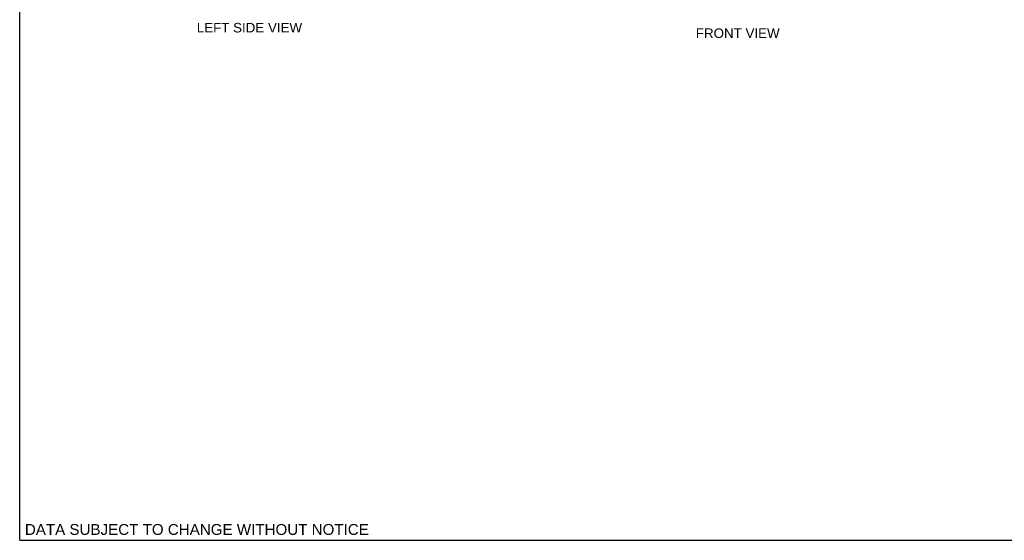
# Model space of a CAD drawing. Header units: inches. Extents: x 0 to 77.3, y 0 to 50.
# Tile 1 of 60: x 0 to 35.1, y 0 to 18.6. Entities that reach past the tile are written whole.
import ezdxf

# ---------------------------------------------------------------- set-up
doc = ezdxf.new("R2010")
doc.units = ezdxf.units.IN
doc.header["$LTSCALE"] = 4.25
doc.header["$MEASUREMENT"] = 0
doc.layers.get('0').update_dxf_attribs({"linetype": 'CONTINUOUS'})
doc.layers.add('DIMENSIONS', color=7, linetype='CONTINUOUS')
doc.styles.get("Standard").update_dxf_attribs({"font": 'arial.ttf'})

msp = doc.modelspace()

# ---------------------------------------------------------------- linework, layer by layer
at = {"color": 7, "linetype": 'Continuous'}
for q in [(0, 50), (77.272727, 0)]:
    msp.add_line((0, 0), q, dxfattribs=at)

# ---------------------------------------------------------------- texts
at = {"layer": 'DIMENSIONS', "color": 2, "linetype": 'Continuous', "attachment_point": 2, "line_spacing_factor": 0.9}
for s, insert, char_height, width in [('LEFT SIDE VIEW', (8.190315, 18.460479), 0.34090909, 3.74873268), ('FRONT VIEW', (25.598069, 18.263424), 0.3409091, 2.98327138), ('DATA SUBJECT TO CHANGE WITHOUT NOTICE', (6.315838, 0.580022), 0.38636364, 12.2401149)]:
    msp.add_mtext(s, dxfattribs=dict(at, insert=insert, char_height=char_height, width=width))

doc.saveas('drawing.dxf')
